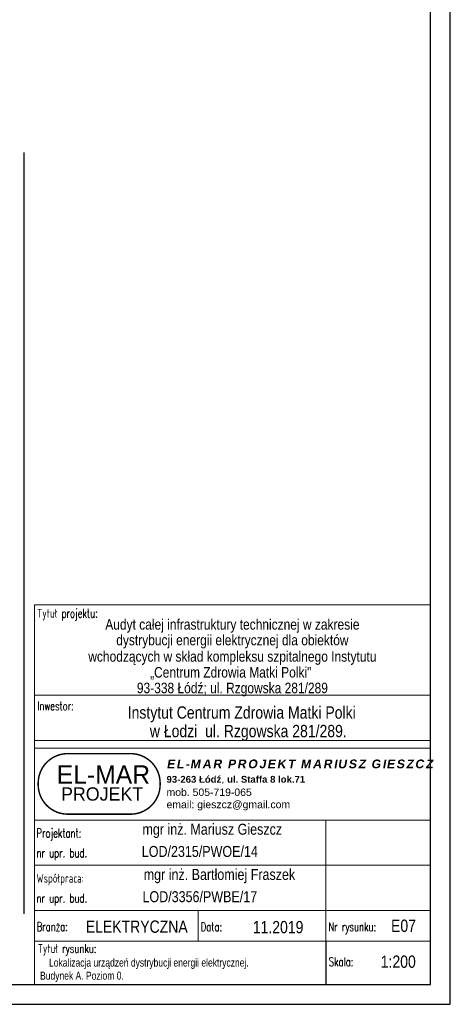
# Model space of a CAD drawing. Header units: millimetres. Extents: x 44889 to 52866, y -11417 to -4315.
# Tile 40 of 74: x 51784 to 52866, y -11417 to -8939. Entities that reach past the tile are written whole.
import ezdxf
from ezdxf.enums import TextEntityAlignment as Align

# ---------------------------------------------------------------- set-up
doc = ezdxf.new("R2010")
doc.units = ezdxf.units.MM
for name, color, linetype in [('ARLES_ramka_wew', 10, 'Continuous'), ('ARLES_ramka_zew', 9, 'Continuous'), ('E5', 7, 'Continuous'), ('Podkład', 9, 'Continuous')]:
    doc.layers.add(name, color=color, linetype=linetype)
doc.layers.add('E_OPISY', color=7, linetype='Continuous', lineweight=20)
doc.layers.add('E_TABELKA', color=7, linetype='Continuous', lineweight=0)
doc.styles.add('GENERATED_STYLE_1', font='arial.ttf')
doc.styles.add('Logo 1', font='BAUHS93.TTF')
doc.styles.add('PS-opis', font='simplex.shx', dxfattribs={"width": 0.7})
doc.styles.add('PS-opis-g', font='GOTHIC.TTF', dxfattribs={"width": 0.65})

msp = doc.modelspace()

# ---------------------------------------------------------------- linework, layer by layer
at = {"layer": 'ARLES_ramka_wew', "linetype": 'Continuous'}
msp.add_lwpolyline([(52815.71, -4365.45), (44938.58, -4365.45), (44938.58, -8496.66), (45088.58, -8496.66), (45088.58, -11366.66), (52815.71, -11366.66)], close=True, dxfattribs=at)
at = {"layer": 'ARLES_ramka_zew'}
msp.add_lwpolyline([(44888.58, -11416.66), (52865.71, -11416.66), (52865.71, -4315.45), (44888.58, -4315.45)], close=True, dxfattribs=at)
at = {"layer": 'E5'}
msp.add_line((52552.94, -11258.14), (52552.94, -11366.66), dxfattribs=at)
at = {"layer": 'E_OPISY', "const_width": 3.72}
msp.add_lwpolyline([(51904.24, -10785.96), (52062.13, -10785.96, -0.4142136), (52136.43, -10860.26), (52136.43, -10863.97, -0.4142136), (52062.13, -10938.27), (51904.24, -10938.27, -0.4142136), (51829.94, -10863.97), (51829.94, -10860.26, -0.4142136)], format="xyb", close=True, dxfattribs=at)
at = {"layer": 'E_TABELKA'}
for p, q in [((51820.38, -10953.11), (52815.71, -10953.11)), ((52552.94, -10953.11), (52552.94, -11180.65)), ((51820.38, -11066.88), (52815.71, -11066.88)), ((51820.38, -11180.65), (52815.71, -11180.65)), ((51820.38, -11180.65), (52815.71, -11180.65)), ((51820.38, -11180.65), (51820.38, -11258.14)), ((51820.38, -11180.65), (52815.71, -11180.65)), ((52231.99, -11180.65), (52231.99, -11258.14)), ((52552.94, -11180.65), (52552.94, -11258.14)), ((51820.38, -11258.14), (52815.71, -11258.14))]:
    msp.add_line(p, q, dxfattribs=at)
for points in [[(51820.38, -10411.81), (52815.71, -10411.81), (52815.71, -10638.89), (51820.38, -10638.89)], [(51820.38, -10638.89), (52815.71, -10638.89), (52815.71, -10771.88), (51820.38, -10771.88)], [(51820.38, -10752.65), (52815.71, -10752.65), (52815.71, -11366.66), (51820.38, -11366.66)]]:
    msp.add_lwpolyline(points, close=True, dxfattribs=at)
at = {"layer": 'Podkład', "ltscale": 0.5}
msp.add_line((51793.52, -9273.63), (51793.52, -11188.63), dxfattribs=at)

# ---------------------------------------------------------------- texts
at = {"layer": 'E_OPISY', "attachment_point": 7, "style": 'GENERATED_STYLE_1'}
for s, insert, char_height, width in [('{\\fArial|b1|i0|c238|p34;\\H1.1667x;\\Q10;\\T1.2;EL-MAR PROJEKT MARIUSZ GIESZCZ}', (52152.57, -10823.04), 18.7679, 732.5475), ('{\\fArial|b1|i0|c238|p34;\\H0.91667x;93-263 Łódź\\fArial|b0|i0|c238|p34;\\H1.0909x;, \\fArial|b1|i0|c238|p34;\\H0.91667x;ul. Staffa 8 lok.71}', (52152.57, -10862.67), 18.76787, 488.5207), ('{\\fArial|b0|i0|c238|p34;mob. 505-719-065}', (52152.52, -10892.75), 18.7679, 402.3191), ('{\\fArial|b0|i0|c238|p34;email: gieszcz@gmail.com}', (52152.52, -10928.89), 18.7679, 467.2988)]:
    msp.add_mtext(s, dxfattribs=dict(at, insert=insert, char_height=char_height, width=width))
at = {"layer": 'E_OPISY', "style": 'Logo 1'}
for tag, p, height in [('EL-MAR', (51876.51, -10861.85), 46.438), ('PROJEKT', (51887.5, -10904.2), 33.435)]:
    msp.add_attdef(tag, p, 'h=0,3m', height=height, dxfattribs=at)
at = {"layer": 'E_TABELKA', "style": 'PS-opis', "width": 0.7}
for s, height, p in [('Tytuł projektu:', 22.1184, (51827.68, -10443.91)), ('Inwestor:', 22.118, (51827.68, -10676.91)), ('Projektant:', 22.1184, (51825.71, -10996.84)), ('nr upr. bud.', 22.1184, (51825.71, -11046.93)), ('Współpraca:', 22.1184, (51825.71, -11110.61)), ('nr upr. bud.', 22.1184, (51825.71, -11160.7)), ('Branża:', 22.118, (51826.27, -11232.28)), ('Data:', 22.118, (52238.45, -11232.58)), ('Nr rysunku:', 22.1184, (52559.39, -11232.58)), ('Tytuł rysunku:', 22.1184, (51829.23, -11287.25)), ('Skala:', 22.118, (52560.45, -11320.69))]:
    msp.add_text(s, height=height, dxfattribs=at).set_placement(p)
at = {"layer": 'E_TABELKA', "style": 'PS-opis-g'}
for s, height, width, p in [('Audyt całej infrastruktury technicznej w zakresie', 26.4757, 0.85, (52318.05, -10474.03)), ('dystrybucji energii elektrycznej dla obiektów', 26.4757, 0.85, (52318.05, -10513.43)), ('wchodzących w skład kompleksu szpitalnego Instytutu', 26.4757, 0.85, (52318.05, -10554.67)), ('„Centrum Zdrowia Matki Polki" ', 26.4757, 0.85, (52318.05, -10594.57)), ('93-338 Łódź; ul. Rzgowska 281/289', 26.4757, 0.85, (52318.05, -10634.01)), ('Instytut Centrum Zdrowia Matki Polki ', 30.9658, 0.85, (52346.36, -10697.94)), ('w Łodzi  ul. Rzgowska 281/289.', 30.9658, 0.85, (52358.05, -10744.61)), ('mgr inż. Mariusz Gieszcz', 27.648, 0.85, (52267.54, -10989.99)), ('LOD/2315/PWOE/14', 27.648, 0.85, (52236.22, -11045.92)), ('mgr inż. Bartłomiej Fraszek', 27.648, 0.85, (52285.5, -11103.76)), ('LOD/3356/PWBE/17', 27.648, 0.85, (52236.22, -11159.69)), ('ELEKTRYCZNA', 30.9658, 0.85, (52077.67, -11236.79)), ('11.2019', 30.966, 0.85, (52432.89, -11237.98)), ('E07', 30.966, 0.85, (52748.09, -11234.51)), ('1:200', 30.966, 0.85, (52734.95, -11324.84)), ('Lokalizacja urządzeń dystrybucji energii elektrycznej.', 20, 0.8, (52108.1, -11321.72)), ('Budynek A. Poziom 0.', 20, 0.8, (51939.9, -11354.58))]:
    msp.add_text(s, height=height, dxfattribs=dict(at, width=width)).set_placement(p, align=Align.CENTER)

doc.saveas('drawing.dxf')
